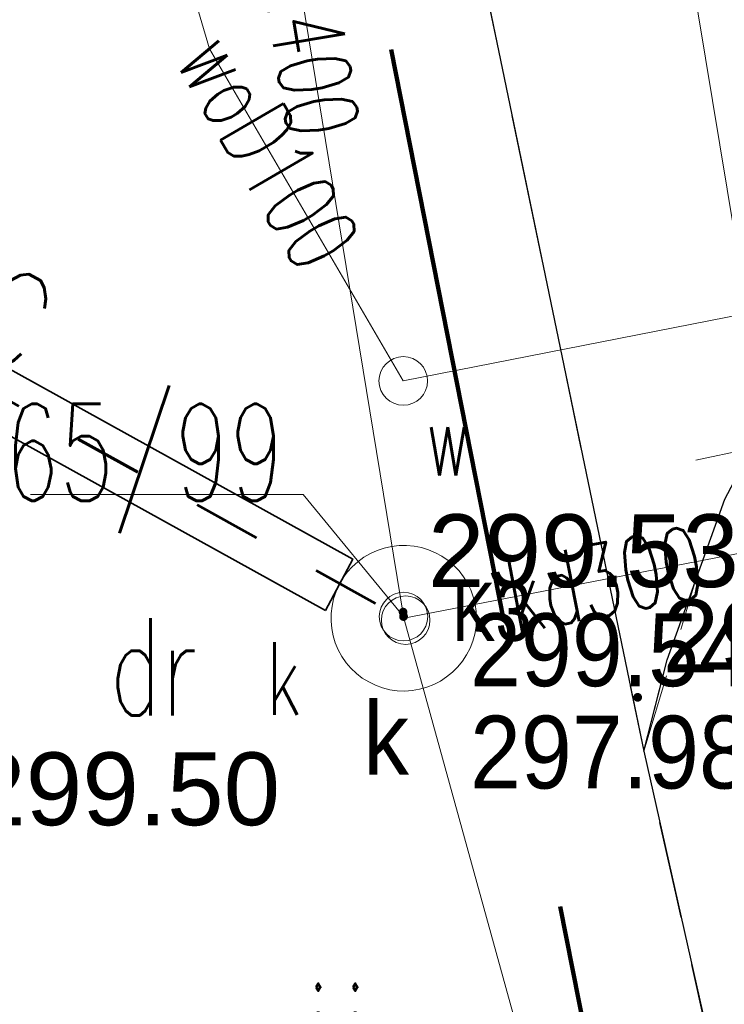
# Model space of a CAD drawing. Header units: metres. Extents: x 6567444 to 13135881, y 5574237 to 11149086.
# Tile 145 of 212: x 6567946.43 to 6567953.69, y 5574465.41 to 5574475.56. Entities that reach past the tile are written whole.
import ezdxf
from ezdxf.enums import TextEntityAlignment as Align

# ---------------------------------------------------------------- set-up
doc = ezdxf.new("R2010")
doc.units = ezdxf.units.M
doc.set_wipeout_variables(frame=1)
for name, pattern in [('_MDCP$0$2.0_1.0', [3, 2, -1]), ('_MDCP$0$L_0_04', [1.5, 1, -0.5]), ('_MDCP$1$L_0_06', [2, 1.5, -0.5]), ('GE.I.6640.1.468.2024_MDCP_dodatkowe pomiary_12.03.2026$0$2.0_1.0', [3, 2, -1]), ('GE.I.6640.1.468.2024_MDCP_dodatkowe pomiary_12.03.2026$0$L_0_04', [1.5, 1, -0.5]), ('GE.I.6640.1.468.2024_MDCP_dodatkowe pomiary_12.03.2026$0$L_0_06', [2, 1.5, -0.5]), ('KOR', [1.4, 0.7, -0.7])]:
    doc.linetypes.add(name, pattern=pattern)
for name, color, linetype, lineweight in [('_MDCP$0$EGB_DzialkaEwidencyjna', 7, 'Continuous', 18), ('_MDCP$0$EGB_KonturUzytkuGruntowego', 92, 'Continuous', 18), ('_MDCP$0$GES_InneUrzadzeniaTowarzyszace', 7, 'Continuous', 18), ('_MDCP$0$GES_InneUrzadzeniaTowarzyszace_P', 7, 'Continuous', 18), ('_MDCP$0$OT_Komunikacja', 7, 'Continuous', 18), ('_MDCP$0$OTRS', 7, 'Continuous', 13), ('_MDCP$0$OTRS_O', 7, 'Continuous', 20), ('_MDCP$0$Z_ZAKRES', 214, 'Continuous', 90), ('_MDCP$1$GES_PrzewodKanalizacyjny', 36, 'Continuous', 18), ('_MDCP$1$GES_PrzewodWodociagowy', 5, 'Continuous', 18), ('_MDCP$1$GES_PrzewodWodociagowy_Projektowany', 7, 'Continuous', 18), ('_TT_KAN_D_OPIS_DN', 7, 'Continuous', 30), ('_TT_KAN_D_PRZYLACZE_II', 114, 'KOR', 60), ('_TT_RO', 7, 'Continuous', 35), ('GE.I.6640.1.468.2024_MDCP_dodatkowe pomiary_12.03.2026$0$EGB_DzialkaEwidencyjna', 7, 'Continuous', 18), ('GE.I.6640.1.468.2024_MDCP_dodatkowe pomiary_12.03.2026$0$EGB_KonturUzytkuGruntowego', 92, 'Continuous', 18), ('GE.I.6640.1.468.2024_MDCP_dodatkowe pomiary_12.03.2026$0$GES_InneUrzadzeniaTowarzyszace', 7, 'Continuous', 18), ('GE.I.6640.1.468.2024_MDCP_dodatkowe pomiary_12.03.2026$0$GES_InneUrzadzeniaTowarzyszace_P', 7, 'Continuous', 18), ('GE.I.6640.1.468.2024_MDCP_dodatkowe pomiary_12.03.2026$0$GES_PrzewodKanalizacyjny', 36, 'Continuous', 18), ('GE.I.6640.1.468.2024_MDCP_dodatkowe pomiary_12.03.2026$0$GES_PrzewodWodociagowy', 5, 'Continuous', 18), ('GE.I.6640.1.468.2024_MDCP_dodatkowe pomiary_12.03.2026$0$GES_PrzewodWodociagowy_Projektowany', 7, 'Continuous', 18), ('GE.I.6640.1.468.2024_MDCP_dodatkowe pomiary_12.03.2026$0$OT_Komunikacja', 7, 'Continuous', 18), ('GE.I.6640.1.468.2024_MDCP_dodatkowe pomiary_12.03.2026$0$OTRS', 7, 'Continuous', 13), ('GE.I.6640.1.468.2024_MDCP_dodatkowe pomiary_12.03.2026$0$OTRS_O', 7, 'Continuous', 20), ('GE.I.6640.1.468.2024_MDCP_dodatkowe pomiary_12.03.2026$0$Z_ZAKRES', 214, 'Continuous', 90)]:
    doc.layers.add(name, color=color, linetype=linetype, lineweight=lineweight)
doc.layers.add('GE.I.6640.1.468.2024_MDCP_dodatkowe pomiary_12.03.2026$0$PPUZO', color=230, linetype='Continuous', lineweight=13, plot=False)
doc.layers.add('GE.I.6640.1.468.2024_MDCP_dodatkowe pomiary_12.03.2026$0$PPUZP', color=230, linetype='Continuous', lineweight=13, plot=False)
for name, color, linetype, lineweight, true_color in [('GE.I.6640.1.468.2024_MDCP_dodatkowe pomiary_12.03.2026$0$SUK', 7, 'Continuous', 20, 0x803300), ('GE.I.6640.1.468.2024_MDCP_dodatkowe pomiary_12.03.2026$0$SUK_O', 7, 'Continuous', 20, 0x803300), ('GE.I.6640.1.468.2024_MDCP_dodatkowe pomiary_12.03.2026$0$SUPS', 7, 'Continuous', 18, 0x000000), ('GE.I.6640.1.468.2024_MDCP_dodatkowe pomiary_12.03.2026$0$SUPS_O', 7, 'Continuous', 0, 0x000000)]:
    doc.layers.add(name, color=color, linetype=linetype, lineweight=lineweight, true_color=true_color)
doc.styles.add('_MDCP$0$BDOT', font='arial.ttf', dxfattribs={"width": 0.9})
doc.styles.add('_MDCP$0$STANDARD', font='simplex.shx')
doc.styles.add('GE.I.6640.1.468.2024_MDCP_dodatkowe pomiary_12.03.2026$0$BDOT', font='arial.ttf', dxfattribs={"width": 0.9})
doc.styles.add('GE.I.6640.1.468.2024_MDCP_dodatkowe pomiary_12.03.2026$0$GESUT', font='arial.ttf', dxfattribs={"width": 0.9})
doc.styles.add('GE.I.6640.1.468.2024_MDCP_dodatkowe pomiary_12.03.2026$0$OPIS_PIK', font='arial.ttf', dxfattribs={"width": 0.8, "height": 1.2})
doc.styles.add('GE.I.6640.1.468.2024_MDCP_dodatkowe pomiary_12.03.2026$0$STANDARD', font='simplex.shx')
doc.styles.add('pzt_11-06-2015 (2)$0$RomanS', font='romans.shx')

# ---------------------------------------------------------------- blocks, each defined once
blk = doc.blocks.new('_MDCP$0$other_SUPW_O')
at = {"color": 0, "linetype": 'Continuous', "lineweight": 18}
blk.add_circle((0, 0), 0.5, dxfattribs=at)
blk = doc.blocks.new('_MDCP$0$OTRS')
at = {"layer": '_MDCP$0$OTRS', "color": 0, "lineweight": -3, "const_width": 0.09}
blk.add_lwpolyline([(-0.045, 0, 1), (0.045, 0, 1)], format="xyb", close=True, dxfattribs=at)
at = {"layer": '_MDCP$0$OTRS_O', "color": 0, "style": '_MDCP$0$BDOT'}
blk.add_attdef('RZEDNA', (0.514, 0.515), '', height=1.5, dxfattribs=at)
blk = doc.blocks.new('_MDCP')
at = {"layer": '_MDCP$0$GES_InneUrzadzeniaTowarzyszace', "color": 36, "linetype": 'Continuous', "lineweight": 18, "flags": 128}
blk.add_lwpolyline([(6567950.322, 5574468.643), (6567950.246, 5574468.654), (6567950.171, 5574468.673), (6567950.098, 5574468.699), (6567950.029, 5574468.733), (6567949.963, 5574468.774), (6567949.902, 5574468.821), (6567949.846, 5574468.874), (6567949.796, 5574468.932), (6567949.752, 5574468.996), (6567949.715, 5574469.064), (6567949.685, 5574469.135), (6567949.662, 5574469.209), (6567949.648, 5574469.284), (6567949.641, 5574469.361), (6567949.642, 5574469.439), (6567949.651, 5574469.515), (6567949.667, 5574469.591), (6567949.692, 5574469.664), (6567949.724, 5574469.734), (6567949.762, 5574469.801), (6567949.808, 5574469.863), (6567949.86, 5574469.921), (6567949.917, 5574469.972), (6567949.979, 5574470.018), (6567950.046, 5574470.057), (6567950.116, 5574470.089), (6567950.19, 5574470.113), (6567950.265, 5574470.13), (6567950.342, 5574470.139), (6567950.419, 5574470.14), (6567950.496, 5574470.133), (6567950.572, 5574470.118), (6567950.646, 5574470.095), (6567950.717, 5574470.065), (6567950.784, 5574470.028), (6567950.848, 5574469.984), (6567950.907, 5574469.934), (6567950.96, 5574469.878), (6567951.007, 5574469.817), (6567951.047, 5574469.751), (6567951.081, 5574469.682), (6567951.107, 5574469.609), (6567951.126, 5574469.534), (6567951.137, 5574469.458), (6567951.14, 5574469.381), (6567951.135, 5574469.304), (6567951.122, 5574469.227), (6567951.101, 5574469.153), (6567951.073, 5574469.081), (6567951.038, 5574469.012), (6567950.996, 5574468.948), (6567950.947, 5574468.888), (6567950.892, 5574468.833), (6567950.832, 5574468.785), (6567950.768, 5574468.742), (6567950.699, 5574468.707), (6567950.627, 5574468.679), (6567950.553, 5574468.658), (6567950.477, 5574468.645), (6567950.4, 5574468.64)], close=True, dxfattribs=at)
at = {"layer": '_MDCP$0$OT_Komunikacja', "color": 7, "linetype": 'Continuous', "lineweight": 25, "flags": 128}
for points in [[(6567936.068, 5574579.252), (6567935.057, 5574577.956), (6567934.068, 5574576.226), (6567933.236, 5574573.791), (6567932.764, 5574571.191), (6567932.756, 5574569.563), (6567933.063, 5574567.551), (6567933.71, 5574564.114), (6567934.815, 5574558.216), (6567936.358, 5574550.643), (6567938.407, 5574540.21), (6567942.057, 5574521.84), (6567943.316, 5574515.523), (6567944.512, 5574509.474), (6567945.446, 5574504.726), (6567945.949, 5574502.072), (6567947.25, 5574495.506), (6567948.058, 5574491.426), (6567948.891, 5574487.158), (6567952.865, 5574468.02), (6567953.982, 5574463.046), (6567954.618, 5574460.152), (6567955.717, 5574455.051), (6567956.455, 5574450.647)], [(6567952.865, 5574468.02), (6567953.104, 5574468.962), (6567953.7, 5574470.618), (6567954.406, 5574471.956), (6567954.979, 5574472.711), (6567955.47, 5574473.02)]]:
    blk.add_lwpolyline(points, dxfattribs=at)
at = {"layer": '_MDCP$0$OT_Komunikacja', "color": 7, "linetype": '_MDCP$1$L_0_06', "lineweight": 18, "flags": 128}
blk.add_lwpolyline([(6567952.112, 5574485.114), (6567953.228, 5574484.471), (6567954.58, 5574480.11), (6567954.44, 5574479.39), (6567955.47, 5574473.02), (6567954.979, 5574472.711), (6567954.406, 5574471.956), (6567953.7, 5574470.618), (6567953.39, 5574469.755), (6567952.865, 5574468.02), (6567950.819, 5574477.872), (6567948.891, 5574487.158)], close=True, dxfattribs=at)
at = {"layer": '_MDCP$0$OT_Komunikacja', "color": 7, "linetype": '_MDCP$0$L_0_04', "lineweight": 18, "flags": 128}
blk.add_lwpolyline([(6567954.89, 5574468.512), (6567956.089, 5574463.26), (6567957.252, 5574458.143), (6567957.794, 5574455.218), (6567958.727, 5574450.183), (6567959.058, 5574447.861), (6567959.67, 5574442.376), (6567959.67, 5574436.486), (6567959.545, 5574431.99), (6567959.099, 5574427.014), (6567958.044, 5574420.969), (6567957.324, 5574417.445), (6567956.07, 5574412.854), (6567954.526, 5574407.996), (6567952.42, 5574402.809), (6567950.598, 5574398.897), (6567948.007, 5574394.119), (6567947.234, 5574392.908), (6567943.824, 5574387.695), (6567941.21, 5574384.2), (6567938.511, 5574380.967), (6567935.556, 5574377.712), (6567933.248, 5574375.394), (6567930.983, 5574373.286), (6567929, 5574371.503), (6567927.008, 5574369.919), (6567923.991, 5574367.643), (6567920.708, 5574365.356), (6567918.61, 5574364.087), (6567916.996, 5574363.184), (6567918.799, 5574366.142), (6567919.163, 5574366.875), (6567920.178, 5574367.514), (6567924.721, 5574370.845), (6567927.159, 5574372.769), (6567929.626, 5574374.868), (6567932.034, 5574377.144), (6567934.651, 5574379.867), (6567936.766, 5574382.158), (6567938.499, 5574384.155), (6567939.717, 5574385.726), (6567941.714, 5574388.428), (6567943.667, 5574391.188), (6567945.062, 5574393.494), (6567946.829, 5574396.401), (6567947.856, 5574398.247), (6567949.105, 5574400.712), (6567950.226, 5574403.154), (6567951.475, 5574406.082), (6567953.08, 5574410.424), (6567953.824, 5574412.7), (6567954.863, 5574416.361), (6567955.634, 5574419.668), (6567956.001, 5574421.378), (6567956.525, 5574424.251), (6567956.882, 5574426.779), (6567957.102, 5574428.646), (6567957.291, 5574430.461), (6567957.448, 5574433.219), (6567957.584, 5574436.196), (6567957.494, 5574439.375), (6567957.326, 5574443.683), (6567956.865, 5574448.256), (6567955.717, 5574455.051), (6567954.618, 5574460.152), (6567953.982, 5574463.046), (6567953.196, 5574466.527), (6567952.865, 5574468.02), (6567953.104, 5574468.962), (6567953.7, 5574470.618), (6567954.406, 5574471.956), (6567954.979, 5574472.711), (6567955.47, 5574473.02), (6567955.795, 5574470.584)], close=True, dxfattribs=at)
at = {"layer": '_MDCP$0$Z_ZAKRES', "linetype": '_MDCP$0$2.0_1.0', "lineweight": 140, "ltscale": 3}
blk.add_lwpolyline([(6567820.407, 5574555.719), (6567847.232, 5574561.997), (6567929.356, 5574581.206), (6567956.443, 5574443.911), (6567955.827, 5574425.481), (6567951.015, 5574407.07), (6567933.777, 5574381.866), (6567907.312, 5574367.318), (6567855.739, 5574355.65), (6567852.582, 5574378.747), (6567848.105, 5574411.572), (6567841.693, 5574438.994), (6567818.946, 5574517.253)], close=True, dxfattribs=at)
at = {"layer": '_MDCP$1$GES_PrzewodKanalizacyjny', "color": 36, "linetype": 'Continuous', "lineweight": 18, "flags": 128}
for points in [[(6567950.39, 5574469.39), (6567948.43, 5574481.35)], [(6567950.39, 5574469.39), (6567954.53, 5574470.191)], [(6567954.06, 5574456.11), (6567950.39, 5574469.39)]]:
    blk.add_lwpolyline(points, dxfattribs=at)
at = {"layer": '_MDCP$1$GES_PrzewodWodociagowy', "color": 5, "linetype": 'Continuous', "lineweight": 18, "flags": 128}
for points in [[(6567864.76, 5574364.5), (6567865.26, 5574364.62), (6567879.87, 5574368.83), (6567891.58, 5574371.22), (6567903.6, 5574374.16), (6567920.8, 5574381.71), (6567923.69, 5574383.53), (6567926.2, 5574385.12), (6567936.27, 5574396.34), (6567944.17, 5574409.92), (6567946.48, 5574417.99), (6567947.71, 5574422.27), (6567948.92, 5574431.23), (6567949.41, 5574434.92), (6567949.29, 5574441.41), (6567946.5, 5574458.89), (6567955.88, 5574460.77), (6567952.53, 5574481.02), (6567952.22, 5574482.27), (6567948.28, 5574498.02), (6567947.93, 5574497.92), (6567937.17, 5574495.79)], [(6567864.76, 5574364.5), (6567865.26, 5574364.62), (6567879.87, 5574368.83), (6567891.58, 5574371.22), (6567903.6, 5574374.16), (6567920.8, 5574381.71), (6567923.69, 5574383.53), (6567926.2, 5574385.12), (6567936.27, 5574396.34), (6567944.17, 5574409.92), (6567946.48, 5574417.99), (6567947.71, 5574422.27), (6567948.92, 5574431.23), (6567949.41, 5574434.92), (6567949.29, 5574441.41), (6567946.5, 5574458.89), (6567955.88, 5574460.77), (6567952.53, 5574481.02), (6567952.22, 5574482.27), (6567948.28, 5574498.02), (6567947.93, 5574497.92), (6567937.17, 5574495.79)], [(6567955.583, 5574472.856), (6567950.385, 5574471.835), (6567948.387, 5574475.257), (6567946.454, 5574481.819)]]:
    blk.add_lwpolyline(points, dxfattribs=at)
at = {"layer": '_MDCP$1$GES_PrzewodWodociagowy_Projektowany', "color": 5, "linetype": '_MDCP$1$L_0_06', "lineweight": 18}
blk.add_lwpolyline([(6567953.4, 5574471.02), (6567962.21, 5574472.87), (6567963.019, 5574473.05)], dxfattribs=at)
at = {"layer": '_MDCP$0$GES_InneUrzadzeniaTowarzyszace_P', "linetype": 'Continuous', "xscale": 0.5, "yscale": 0.5, "zscale": 0.5}
for p in [(6567950.385, 5574471.835), (6567950.41, 5574469.37)]:
    blk.add_blockref('_MDCP$0$other_SUPW_O', p, dxfattribs=at)
at = {"layer": '_MDCP$0$OTRS', "xscale": 0.5, "yscale": 0.5, "zscale": 0.5}
for p, values in [((6567952.801, 5574468.575, 299.514), {'RZEDNA': '299.51'}), ((6567950.383, 5574469.453, 299.534), {'RZEDNA': '299.53'}), ((6567945.655, 5574467, 299.502), {'RZEDNA': '299.50'})]:
    blk.add_blockref('_MDCP$0$OTRS', p, dxfattribs=at).add_auto_attribs(values)
at = {"layer": '_MDCP$0$EGB_DzialkaEwidencyjna', "lineweight": 20, "style": '_MDCP$0$STANDARD', "width": 0.66}
blk.add_text('765/99', height=1, dxfattribs=at).set_placement((6567947.434, 5574471.098), align=Align.MIDDLE_CENTER)
at = {"layer": '_MDCP$0$EGB_KonturUzytkuGruntowego', "lineweight": 20, "style": '_MDCP$0$STANDARD', "width": 0.66}
blk.add_text('dr', height=1, dxfattribs=at).set_placement((6567947.81, 5574468.889), align=Align.MIDDLE_CENTER)
at = {"layer": '_MDCP$0$GES_InneUrzadzeniaTowarzyszace_P', "color": 7, "lineweight": 15, "style": '_MDCP$0$STANDARD', "width": 0.66}
for s, p in [('w', (6567950.61, 5574471.61)), ('k', (6567948.974, 5574469.145))]:
    blk.add_text(s, height=0.75, dxfattribs=at).set_placement(p, align=Align.TOP_LEFT)
at = {"layer": '_MDCP$0$OT_Komunikacja', "color": 7, "lineweight": 15, "style": '_MDCP$0$STANDARD', "width": 0.66}
blk.add_text('j.i.', height=0.75, dxfattribs=at).set_placement((6567949.784, 5574465.214), align=Align.MIDDLE_CENTER)
at = {"layer": '_MDCP$1$GES_PrzewodKanalizacyjny', "color": 36, "lineweight": 15, "style": '_MDCP$0$STANDARD', "width": 0.66}
for s, rotation, p in [('kd400', -80.7, (6567949.41, 5574475.37)), ('kd300', -349, (6567952.46, 5574469.791))]:
    blk.add_text(s, height=0.75, rotation=rotation, dxfattribs=at).set_placement(p, align=Align.MIDDLE_CENTER)
at = {"layer": '_MDCP$1$GES_PrzewodWodociagowy', "color": 5, "lineweight": 15, "style": '_MDCP$0$STANDARD', "width": 0.66}
blk.add_text('woD100', height=0.75, rotation=-59.7, dxfattribs=at).set_placement((6567948.997, 5574474.212), align=Align.MIDDLE_CENTER)
blk = doc.blocks.new('GE.I.6640.1.468.2024_MDCP_dodatkowe pomiary_12.03.2026$0$other_SUPW_O')
at = {"color": 0, "linetype": 'Continuous', "lineweight": 18}
blk.add_circle((0, 0), 0.5, dxfattribs=at)
blk = doc.blocks.new('GE.I.6640.1.468.2024_MDCP_dodatkowe pomiary_12.03.2026$0$OTRS')
at = {"layer": 'GE.I.6640.1.468.2024_MDCP_dodatkowe pomiary_12.03.2026$0$OTRS', "color": 0, "lineweight": -3, "const_width": 0.09}
blk.add_lwpolyline([(-0.045, 0, 1), (0.045, 0, 1)], format="xyb", close=True, dxfattribs=at)
at = {"layer": 'GE.I.6640.1.468.2024_MDCP_dodatkowe pomiary_12.03.2026$0$OTRS_O', "color": 0, "style": 'GE.I.6640.1.468.2024_MDCP_dodatkowe pomiary_12.03.2026$0$BDOT'}
blk.add_attdef('RZEDNA', (0.514, 0.515), '', height=1.5, dxfattribs=at)
blk = doc.blocks.new('GE.I.6640.1.468.2024_MDCP_dodatkowe pomiary_12.03.2026$0$PIK_UZ')
at = {"layer": 'GE.I.6640.1.468.2024_MDCP_dodatkowe pomiary_12.03.2026$0$PPUZP'}
blk.add_point((0, 0), dxfattribs=at)
at = {"layer": 'GE.I.6640.1.468.2024_MDCP_dodatkowe pomiary_12.03.2026$0$PPUZO', "color": 0, "style": 'GE.I.6640.1.468.2024_MDCP_dodatkowe pomiary_12.03.2026$0$OPIS_PIK', "width": 0.8}
blk.add_attdef('NR_PKT', (1, -0.5), '', height=1.2, dxfattribs=at)
at = {"layer": 'GE.I.6640.1.468.2024_MDCP_dodatkowe pomiary_12.03.2026$0$PPUZO', "style": 'GE.I.6640.1.468.2024_MDCP_dodatkowe pomiary_12.03.2026$0$STANDARD', "oblique": 15, "width": 0.8, "flags": 1}
blk.add_attdef('KOD', (1, -1.3), '', height=0.5, dxfattribs=at)
blk = doc.blocks.new('GE.I.6640.1.468.2024_MDCP_dodatkowe pomiary_12.03.2026$0$SUKS')
at = {"layer": 'GE.I.6640.1.468.2024_MDCP_dodatkowe pomiary_12.03.2026$0$SUK', "color": 0, "lineweight": 18}
blk.add_circle((0, 0), 0.5, dxfattribs=at)
blk = doc.blocks.new('GE.I.6640.1.468.2024_MDCP_dodatkowe pomiary_12.03.2026$0$SUPS_a')
at = {"layer": 'GE.I.6640.1.468.2024_MDCP_dodatkowe pomiary_12.03.2026$0$SUPS', "color": 0, "const_width": 0.09, "flags": 128}
blk.add_lwpolyline([(-0.045, 0, 1), (0.045, 0, 1)], format="xyb", close=True, dxfattribs=at)
at = {"layer": 'GE.I.6640.1.468.2024_MDCP_dodatkowe pomiary_12.03.2026$0$SUPS_O', "color": 0, "style": 'GE.I.6640.1.468.2024_MDCP_dodatkowe pomiary_12.03.2026$0$GESUT', "width": 0.9}
blk.add_attdef('RZG', text='', height=1.5, dxfattribs=at).set_placement((1.372, -0.684), align=Align.MIDDLE_LEFT)
blk.add_attdef('RZD', text='', height=1.5, dxfattribs=at).set_placement((1.371, -2.042), align=Align.TOP_LEFT)
blk = doc.blocks.new('GE.I.6640.1.468.2024_MDCP_dodatkowe pomiary_12.03.2026')
at = {"layer": 'GE.I.6640.1.468.2024_MDCP_dodatkowe pomiary_12.03.2026$0$GES_InneUrzadzeniaTowarzyszace', "color": 36, "linetype": 'Continuous', "lineweight": 18, "flags": 128}
blk.add_lwpolyline([(6567950.322, 5574468.643), (6567950.246, 5574468.654), (6567950.171, 5574468.673), (6567950.098, 5574468.699), (6567950.029, 5574468.733), (6567949.963, 5574468.774), (6567949.902, 5574468.821), (6567949.846, 5574468.874), (6567949.796, 5574468.932), (6567949.752, 5574468.996), (6567949.715, 5574469.064), (6567949.685, 5574469.135), (6567949.662, 5574469.209), (6567949.648, 5574469.284), (6567949.641, 5574469.361), (6567949.642, 5574469.439), (6567949.651, 5574469.515), (6567949.667, 5574469.591), (6567949.692, 5574469.664), (6567949.724, 5574469.734), (6567949.762, 5574469.801), (6567949.808, 5574469.863), (6567949.86, 5574469.921), (6567949.917, 5574469.972), (6567949.979, 5574470.018), (6567950.046, 5574470.057), (6567950.116, 5574470.089), (6567950.19, 5574470.113), (6567950.265, 5574470.13), (6567950.342, 5574470.139), (6567950.419, 5574470.14), (6567950.496, 5574470.133), (6567950.572, 5574470.118), (6567950.646, 5574470.095), (6567950.717, 5574470.065), (6567950.784, 5574470.028), (6567950.848, 5574469.984), (6567950.907, 5574469.934), (6567950.96, 5574469.878), (6567951.007, 5574469.817), (6567951.047, 5574469.751), (6567951.081, 5574469.682), (6567951.107, 5574469.609), (6567951.126, 5574469.534), (6567951.137, 5574469.458), (6567951.14, 5574469.381), (6567951.135, 5574469.304), (6567951.122, 5574469.227), (6567951.101, 5574469.153), (6567951.073, 5574469.081), (6567951.038, 5574469.012), (6567950.996, 5574468.948), (6567950.947, 5574468.888), (6567950.892, 5574468.833), (6567950.832, 5574468.785), (6567950.768, 5574468.742), (6567950.699, 5574468.707), (6567950.627, 5574468.679), (6567950.553, 5574468.658), (6567950.477, 5574468.645), (6567950.4, 5574468.64)], close=True, dxfattribs=at)
at = {"layer": 'GE.I.6640.1.468.2024_MDCP_dodatkowe pomiary_12.03.2026$0$GES_PrzewodKanalizacyjny', "color": 36, "linetype": 'Continuous', "lineweight": 18, "flags": 128}
for points in [[(6567950.39, 5574469.39), (6567948.43, 5574481.35)], [(6567950.39, 5574469.39), (6567954.53, 5574470.191)], [(6567954.06, 5574456.11), (6567950.39, 5574469.39)]]:
    blk.add_lwpolyline(points, dxfattribs=at)
at = {"layer": 'GE.I.6640.1.468.2024_MDCP_dodatkowe pomiary_12.03.2026$0$GES_PrzewodWodociagowy', "color": 5, "linetype": 'Continuous', "lineweight": 18, "flags": 128}
for points in [[(6567864.76, 5574364.5), (6567865.26, 5574364.62), (6567879.87, 5574368.83), (6567891.58, 5574371.22), (6567903.6, 5574374.16), (6567920.8, 5574381.71), (6567923.69, 5574383.53), (6567926.2, 5574385.12), (6567936.27, 5574396.34), (6567944.17, 5574409.92), (6567946.48, 5574417.99), (6567947.71, 5574422.27), (6567948.92, 5574431.23), (6567949.41, 5574434.92), (6567949.29, 5574441.41), (6567946.5, 5574458.89), (6567955.88, 5574460.77), (6567952.53, 5574481.02), (6567952.22, 5574482.27), (6567948.28, 5574498.02), (6567947.93, 5574497.92), (6567937.17, 5574495.79)], [(6567864.76, 5574364.5), (6567865.26, 5574364.62), (6567879.87, 5574368.83), (6567891.58, 5574371.22), (6567903.6, 5574374.16), (6567920.8, 5574381.71), (6567923.69, 5574383.53), (6567926.2, 5574385.12), (6567936.27, 5574396.34), (6567944.17, 5574409.92), (6567946.48, 5574417.99), (6567947.71, 5574422.27), (6567948.92, 5574431.23), (6567949.41, 5574434.92), (6567949.29, 5574441.41), (6567946.5, 5574458.89), (6567955.88, 5574460.77), (6567952.53, 5574481.02), (6567952.22, 5574482.27), (6567948.28, 5574498.02), (6567947.93, 5574497.92), (6567937.17, 5574495.79)], [(6567955.583, 5574472.856), (6567950.385, 5574471.835), (6567948.387, 5574475.257), (6567946.454, 5574481.819)]]:
    blk.add_lwpolyline(points, dxfattribs=at)
at = {"layer": 'GE.I.6640.1.468.2024_MDCP_dodatkowe pomiary_12.03.2026$0$GES_PrzewodWodociagowy_Projektowany', "color": 5, "linetype": 'GE.I.6640.1.468.2024_MDCP_dodatkowe pomiary_12.03.2026$0$L_0_06', "lineweight": 18}
blk.add_lwpolyline([(6567953.4, 5574471.02), (6567962.21, 5574472.87), (6567963.019, 5574473.05)], dxfattribs=at)
at = {"layer": 'GE.I.6640.1.468.2024_MDCP_dodatkowe pomiary_12.03.2026$0$OT_Komunikacja', "color": 7, "linetype": 'Continuous', "lineweight": 25, "flags": 128}
for points in [[(6567936.068, 5574579.252), (6567935.057, 5574577.956), (6567934.068, 5574576.226), (6567933.236, 5574573.791), (6567932.764, 5574571.191), (6567932.756, 5574569.563), (6567933.063, 5574567.551), (6567933.71, 5574564.114), (6567934.815, 5574558.216), (6567936.358, 5574550.643), (6567938.407, 5574540.21), (6567942.057, 5574521.84), (6567943.316, 5574515.523), (6567944.512, 5574509.474), (6567945.446, 5574504.726), (6567945.949, 5574502.072), (6567947.25, 5574495.506), (6567948.058, 5574491.426), (6567948.891, 5574487.158), (6567952.865, 5574468.02), (6567953.982, 5574463.046), (6567954.618, 5574460.152), (6567955.717, 5574455.051), (6567956.455, 5574450.647)], [(6567952.865, 5574468.02), (6567953.104, 5574468.962), (6567953.7, 5574470.618), (6567954.406, 5574471.956), (6567954.979, 5574472.711), (6567955.47, 5574473.02)]]:
    blk.add_lwpolyline(points, dxfattribs=at)
at = {"layer": 'GE.I.6640.1.468.2024_MDCP_dodatkowe pomiary_12.03.2026$0$OT_Komunikacja', "color": 7, "linetype": 'GE.I.6640.1.468.2024_MDCP_dodatkowe pomiary_12.03.2026$0$L_0_06', "lineweight": 18, "flags": 128}
blk.add_lwpolyline([(6567952.112, 5574485.114), (6567953.228, 5574484.471), (6567954.58, 5574480.11), (6567954.44, 5574479.39), (6567955.47, 5574473.02), (6567954.979, 5574472.711), (6567954.406, 5574471.956), (6567953.7, 5574470.618), (6567953.39, 5574469.755), (6567952.865, 5574468.02), (6567950.819, 5574477.872), (6567948.891, 5574487.158)], close=True, dxfattribs=at)
at = {"layer": 'GE.I.6640.1.468.2024_MDCP_dodatkowe pomiary_12.03.2026$0$OT_Komunikacja', "color": 7, "linetype": 'GE.I.6640.1.468.2024_MDCP_dodatkowe pomiary_12.03.2026$0$L_0_04', "lineweight": 18, "flags": 128}
blk.add_lwpolyline([(6567954.89, 5574468.512), (6567956.089, 5574463.26), (6567957.252, 5574458.143), (6567957.794, 5574455.218), (6567958.727, 5574450.183), (6567959.058, 5574447.861), (6567959.67, 5574442.376), (6567959.67, 5574436.486), (6567959.545, 5574431.99), (6567959.099, 5574427.014), (6567958.044, 5574420.969), (6567957.324, 5574417.445), (6567956.07, 5574412.854), (6567954.526, 5574407.996), (6567952.42, 5574402.809), (6567950.598, 5574398.897), (6567948.007, 5574394.119), (6567947.234, 5574392.908), (6567943.824, 5574387.695), (6567941.21, 5574384.2), (6567938.511, 5574380.967), (6567935.556, 5574377.712), (6567933.248, 5574375.394), (6567930.983, 5574373.286), (6567929, 5574371.503), (6567927.008, 5574369.919), (6567923.991, 5574367.643), (6567920.708, 5574365.356), (6567918.61, 5574364.087), (6567916.996, 5574363.184), (6567918.799, 5574366.142), (6567919.163, 5574366.875), (6567920.178, 5574367.514), (6567924.721, 5574370.845), (6567927.159, 5574372.769), (6567929.626, 5574374.868), (6567932.034, 5574377.144), (6567934.651, 5574379.867), (6567936.766, 5574382.158), (6567938.499, 5574384.155), (6567939.717, 5574385.726), (6567941.714, 5574388.428), (6567943.667, 5574391.188), (6567945.062, 5574393.494), (6567946.829, 5574396.401), (6567947.856, 5574398.247), (6567949.105, 5574400.712), (6567950.226, 5574403.154), (6567951.475, 5574406.082), (6567953.08, 5574410.424), (6567953.824, 5574412.7), (6567954.863, 5574416.361), (6567955.634, 5574419.668), (6567956.001, 5574421.378), (6567956.525, 5574424.251), (6567956.882, 5574426.779), (6567957.102, 5574428.646), (6567957.291, 5574430.461), (6567957.448, 5574433.219), (6567957.584, 5574436.196), (6567957.494, 5574439.375), (6567957.326, 5574443.683), (6567956.865, 5574448.256), (6567955.717, 5574455.051), (6567954.618, 5574460.152), (6567953.982, 5574463.046), (6567953.196, 5574466.527), (6567952.865, 5574468.02), (6567953.104, 5574468.962), (6567953.7, 5574470.618), (6567954.406, 5574471.956), (6567954.979, 5574472.711), (6567955.47, 5574473.02), (6567955.795, 5574470.584)], close=True, dxfattribs=at)
at = {"layer": 'GE.I.6640.1.468.2024_MDCP_dodatkowe pomiary_12.03.2026$0$SUPS', "color": 36, "linetype": 'Continuous', "true_color": 0x803300}
blk.add_lwpolyline([(6567950.388, 5574469.407), (6567949.353, 5574470.666), (6567946.542, 5574470.666)], dxfattribs=at)
at = {"layer": 'GE.I.6640.1.468.2024_MDCP_dodatkowe pomiary_12.03.2026$0$Z_ZAKRES', "linetype": 'GE.I.6640.1.468.2024_MDCP_dodatkowe pomiary_12.03.2026$0$2.0_1.0', "lineweight": 140, "ltscale": 3}
blk.add_lwpolyline([(6567820.407, 5574555.719), (6567847.232, 5574561.997), (6567929.356, 5574581.206), (6567956.443, 5574443.911), (6567955.827, 5574425.481), (6567951.015, 5574407.07), (6567933.777, 5574381.866), (6567907.312, 5574367.318), (6567855.739, 5574355.65), (6567852.582, 5574378.747), (6567848.105, 5574411.572), (6567841.693, 5574438.994), (6567818.946, 5574517.253)], close=True, dxfattribs=at)
at = {"layer": 'GE.I.6640.1.468.2024_MDCP_dodatkowe pomiary_12.03.2026$0$GES_InneUrzadzeniaTowarzyszace_P', "linetype": 'Continuous', "xscale": 0.5, "yscale": 0.5, "zscale": 0.5}
for p in [(6567950.385, 5574471.835), (6567950.41, 5574469.37)]:
    blk.add_blockref('GE.I.6640.1.468.2024_MDCP_dodatkowe pomiary_12.03.2026$0$other_SUPW_O', p, dxfattribs=at)
at = {"layer": 'GE.I.6640.1.468.2024_MDCP_dodatkowe pomiary_12.03.2026$0$OTRS', "xscale": 0.5, "yscale": 0.5, "zscale": 0.5}
for p, values in [((6567952.801, 5574468.575, 299.514), {'RZEDNA': '299.51'}), ((6567950.383, 5574469.453, 299.534), {'RZEDNA': '299.53'}), ((6567945.655, 5574467, 299.502), {'RZEDNA': '299.50'})]:
    blk.add_blockref('GE.I.6640.1.468.2024_MDCP_dodatkowe pomiary_12.03.2026$0$OTRS', p, dxfattribs=at).add_auto_attribs(values)
at = {"layer": 'GE.I.6640.1.468.2024_MDCP_dodatkowe pomiary_12.03.2026$0$PPUZP', "xscale": 0.5, "yscale": 0.5, "zscale": 0.5}
blk.add_blockref('GE.I.6640.1.468.2024_MDCP_dodatkowe pomiary_12.03.2026$0$PIK_UZ', (6567950.388, 5574469.407, 299.541), dxfattribs=at).add_auto_attribs({'NR_PKT': 'K3'})
at = {"layer": 'GE.I.6640.1.468.2024_MDCP_dodatkowe pomiary_12.03.2026$0$SUPS', "color": 36, "true_color": 0x803300, "xscale": 0.5, "yscale": 0.5, "zscale": 0.5}
blk.add_blockref('GE.I.6640.1.468.2024_MDCP_dodatkowe pomiary_12.03.2026$0$SUPS_a', (6567950.388, 5574469.407, 299.54), dxfattribs=at).add_auto_attribs({'RZG': '299.54', 'RZD': '297.98'})
at = {"layer": 'GE.I.6640.1.468.2024_MDCP_dodatkowe pomiary_12.03.2026$0$EGB_DzialkaEwidencyjna', "lineweight": 20, "style": 'GE.I.6640.1.468.2024_MDCP_dodatkowe pomiary_12.03.2026$0$STANDARD', "width": 0.66}
blk.add_text('765/99', height=1, dxfattribs=at).set_placement((6567947.434, 5574471.098), align=Align.MIDDLE_CENTER)
at = {"layer": 'GE.I.6640.1.468.2024_MDCP_dodatkowe pomiary_12.03.2026$0$EGB_KonturUzytkuGruntowego', "lineweight": 20, "style": 'GE.I.6640.1.468.2024_MDCP_dodatkowe pomiary_12.03.2026$0$STANDARD', "width": 0.66}
blk.add_text('dr', height=1, dxfattribs=at).set_placement((6567947.81, 5574468.889), align=Align.MIDDLE_CENTER)
at = {"layer": 'GE.I.6640.1.468.2024_MDCP_dodatkowe pomiary_12.03.2026$0$GES_InneUrzadzeniaTowarzyszace_P', "color": 7, "lineweight": 15, "style": 'GE.I.6640.1.468.2024_MDCP_dodatkowe pomiary_12.03.2026$0$STANDARD', "width": 0.66}
for s, p in [('w', (6567950.61, 5574471.61)), ('k', (6567948.974, 5574469.145))]:
    blk.add_text(s, height=0.75, dxfattribs=at).set_placement(p, align=Align.TOP_LEFT)
at = {"layer": 'GE.I.6640.1.468.2024_MDCP_dodatkowe pomiary_12.03.2026$0$GES_PrzewodKanalizacyjny', "color": 36, "lineweight": 15, "style": 'GE.I.6640.1.468.2024_MDCP_dodatkowe pomiary_12.03.2026$0$STANDARD', "width": 0.66}
for s, rotation, p in [('kd400', -80.7, (6567949.41, 5574475.37)), ('kd300', -349, (6567952.46, 5574469.791))]:
    blk.add_text(s, height=0.75, rotation=rotation, dxfattribs=at).set_placement(p, align=Align.MIDDLE_CENTER)
at = {"layer": 'GE.I.6640.1.468.2024_MDCP_dodatkowe pomiary_12.03.2026$0$GES_PrzewodWodociagowy', "color": 5, "lineweight": 15, "style": 'GE.I.6640.1.468.2024_MDCP_dodatkowe pomiary_12.03.2026$0$STANDARD', "width": 0.66}
blk.add_text('woD100', height=0.75, rotation=-59.7, dxfattribs=at).set_placement((6567948.997, 5574474.212), align=Align.MIDDLE_CENTER)
at = {"layer": 'GE.I.6640.1.468.2024_MDCP_dodatkowe pomiary_12.03.2026$0$OT_Komunikacja', "color": 7, "lineweight": 15, "style": 'GE.I.6640.1.468.2024_MDCP_dodatkowe pomiary_12.03.2026$0$STANDARD', "width": 0.66}
blk.add_text('j.i.', height=0.75, dxfattribs=at).set_placement((6567949.784, 5574465.214), align=Align.MIDDLE_CENTER)
at = {"layer": 'GE.I.6640.1.468.2024_MDCP_dodatkowe pomiary_12.03.2026$0$SUK_O', "color": 36, "true_color": 0x803300, "insert": (6567950.208, 5574468.153), "char_height": 0.75, "attachment_point": 5, "style": 'GE.I.6640.1.468.2024_MDCP_dodatkowe pomiary_12.03.2026$0$GESUT'}
blk.add_mtext('k', dxfattribs=at)
at = {"layer": 'GE.I.6640.1.468.2024_MDCP_dodatkowe pomiary_12.03.2026$0$SUK', "color": 36, "lineweight": 18, "true_color": 0x803300, "xscale": 0.5, "yscale": 0.5, "zscale": 0.5}
blk.add_blockref('GE.I.6640.1.468.2024_MDCP_dodatkowe pomiary_12.03.2026$0$SUKS', (6567950.388, 5574469.407, 299.541), dxfattribs=at)

msp = doc.modelspace()

# ---------------------------------------------------------------- block references
at = {"layer": 'Defpoints'}
msp.add_blockref('GE.I.6640.1.468.2024_MDCP_dodatkowe pomiary_12.03.2026', (0, 0), dxfattribs=at)

# ---------------------------------------------------------------- next in the draw order: block references
msp.add_blockref('_MDCP', (0, 0))

# ---------------------------------------------------------------- next in the draw order: linework, layer by layer
at = {"layer": '_TT_KAN_D_PRZYLACZE_II'}
msp.add_lwpolyline([(6567933.556, 5574478.682), (6567950.41, 5574469.37)], dxfattribs=at)
at = {"layer": '_TT_RO'}
msp.add_lwpolyline([(6567949.582, 5574469.47), (6567949.865, 5574469.999), (6567936.892, 5574477.181), (6567936.61, 5574476.652)], close=True, dxfattribs=at)

# ---------------------------------------------------------------- next in the draw order: texts
at = {"layer": '_TT_KAN_D_OPIS_DN', "insert": (6567942.76, 5574474.89), "char_height": 1, "attachment_point": 1, "rotation": 332.5374, "style": 'pzt_11-06-2015 (2)$0$RomanS'}
msp.add_mtext_dynamic_manual_height_columns('\\T0.85;\\W0.8;%%C200 PVC', width=9.13673, gutter_width=12.5, heights=[0], dxfattribs=at)

doc.saveas('drawing.dxf')
